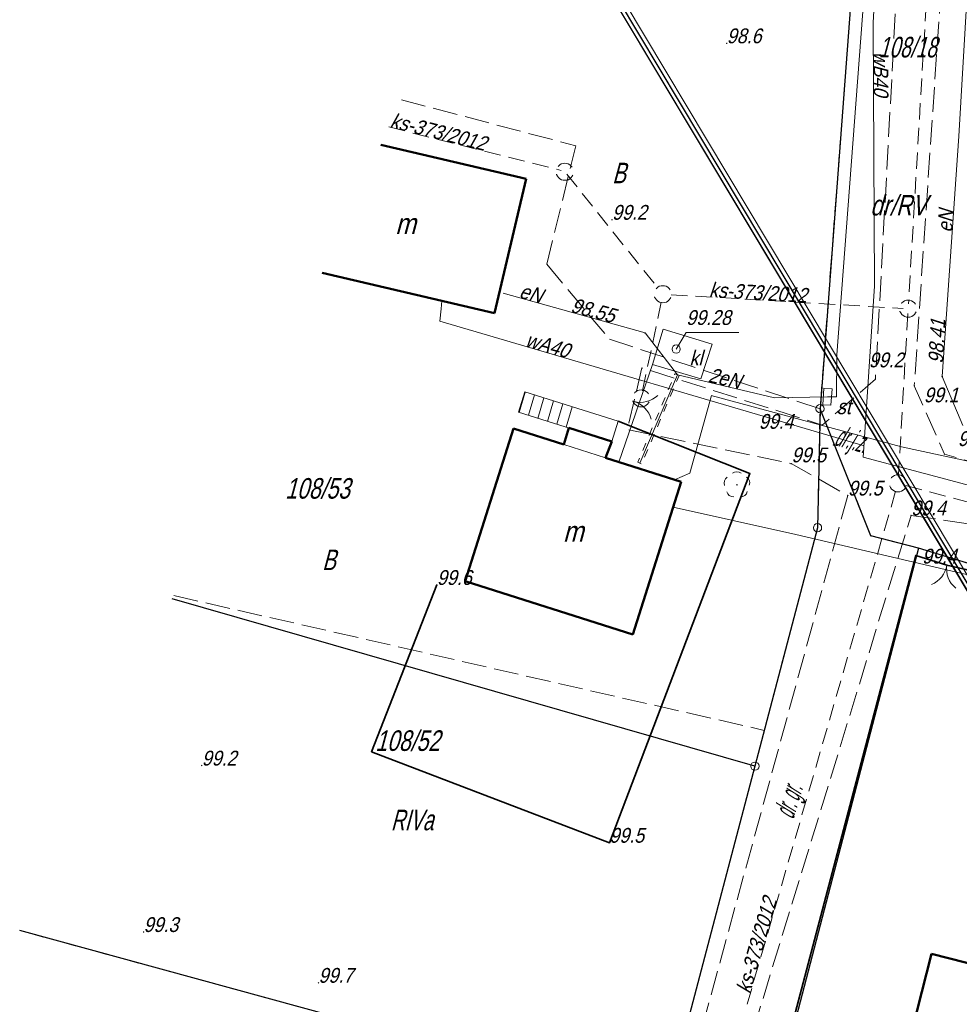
# Model space of a CAD drawing. Extents: x 6530721 to 6531385, y 5978377 to 5979143.
# Tile 23 of 146: x 6530736 to 6530793, y 5978850 to 5978910. Entities that reach past the tile are written whole.
import ezdxf
from ezdxf.enums import TextEntityAlignment as Align

# ---------------------------------------------------------------- set-up
doc = ezdxf.new("R2010")
doc.units = 0
for name, pattern in [('AB_rokocin 2014-08-13 AC2004$0$0.5_0.5', [1, 0.5, -0.5]), ('AB_rokocin 2014-08-13 AC2004$0$1.0_0.5', [1.5, 1, -0.5]), ('AB_rokocin 2014-08-13 AC2004$0$1.5_0.5', [2, 1.5, -0.5]), ('AB_rokocin 2014-08-13 AC2004$0$l217_500', [2, 1.5, -0.5]), ('AB_rokocin 2014-08-13 AC2004$0$l219_500', [0])]:
    doc.linetypes.add(name, pattern=pattern)
for name, color, linetype, lineweight in [('AB-wymiarowa', 7, 'Continuous', 30), ('AB_rokocin 2014-08-13 AC2004$0$!arkusz4', 7, 'Continuous', 18), ('AB_rokocin 2014-08-13 AC2004$0$202-Punkt graniczny stabilizowany trwale', 7, 'Continuous', 18), ('AB_rokocin 2014-08-13 AC2004$0$203-Punkt załamania granicy działki nie stabilizowany', 7, 'Continuous', 18), ('AB_rokocin 2014-08-13 AC2004$0$209-Opis konturu klasyfikacyjnego', 7, 'Continuous', 18), ('AB_rokocin 2014-08-13 AC2004$0$211-Nr działki', 7, 'Continuous', 18), ('AB_rokocin 2014-08-13 AC2004$0$217-Granica konturu klasyfikcyjnego', 7, 'Continuous', 18), ('AB_rokocin 2014-08-13 AC2004$0$219-Linia granicy', 7, 'Continuous', 18), ('AB_rokocin 2014-08-13 AC2004$0$312-Budynek', 7, 'Continuous', 18), ('AB_rokocin 2014-08-13 AC2004$0$312-Numer ewidencyjny budynku-Atr124', 7, 'Continuous', 18), ('AB_rokocin 2014-08-13 AC2004$0$320-część budynku wyodrębniona ze względu na liczbę kondygnacji naziemnych (powierzchnia)', 7, 'Continuous', 18), ('AB_rokocin 2014-08-13 AC2004$0$352-schody (powierzchnia)', 7, 'Continuous', 18), ('AB_rokocin 2014-08-13 AC2004$0$432-Jezdnia', 7, 'Continuous', 18), ('AB_rokocin 2014-08-13 AC2004$0$621-Punkt rzędnej przewodu-SWPOD', 7, 'Continuous', 18), ('AB_rokocin 2014-08-13 AC2004$0$625-Punkt rzędnej przewodu-SEPOD', 7, 'Continuous', 18), ('AB_rokocin 2014-08-13 AC2004$0$625-Punkt rzędnej przewodu-SEPOD-Atr2', 7, 'Continuous', 18), ('AB_rokocin 2014-08-13 AC2004$0$685-Osadnik kanal. lokalnej szambo - obrys-SK', 7, 'Continuous', 18), ('AB_rokocin 2014-08-13 AC2004$0$685-Osadnik kanal. lokalnej szambo - obrys-SK-Atr17', 7, 'Continuous', 18), ('AB_rokocin 2014-08-13 AC2004$0$905-Brama w ogrodzeniu', 7, 'Continuous', 18), ('AB_rokocin 2014-08-13 AC2004$0$drzewo liściaste (punkt)', 7, 'Continuous', 18), ('AB_rokocin 2014-08-13 AC2004$0$jezdnia (powierzchnia)', 7, 'Continuous', 18), ('AB_rokocin 2014-08-13 AC2004$0$ogrodzenie trwałe (linia)', 7, 'Continuous', 18), ('AB_rokocin 2014-08-13 AC2004$0$przepust (powierzchnia)', 7, 'Continuous', 18), ('AB_rokocin 2014-08-13 AC2004$0$przewód elektroenergetyczny (linia)-SEPOD', 7, 'Continuous', 18), ('AB_rokocin 2014-08-13 AC2004$0$przewód elektroenergetyczny (linia)-SEPOD-Atr1', 7, 'Continuous', 18), ('AB_rokocin 2014-08-13 AC2004$0$przewód kanalizacyjny (linia)-SK', 7, 'Continuous', 18), ('AB_rokocin 2014-08-13 AC2004$0$przewód kanalizacyjny - projektowany (linia)-SK', 7, 'Continuous', 18), ('AB_rokocin 2014-08-13 AC2004$0$przewód kanalizacyjny - projektowany (linia)-SK-Atr1', 7, 'Continuous', 18), ('AB_rokocin 2014-08-13 AC2004$0$przewód telekomunikacyjny (linia)-STPOD', 7, 'Continuous', 18), ('AB_rokocin 2014-08-13 AC2004$0$przewód wodociągowy (linia)-SW', 7, 'Continuous', 18), ('AB_rokocin 2014-08-13 AC2004$0$przewód wodociągowy (linia)-SW-Atr1', 7, 'Continuous', 18), ('AB_rokocin 2014-08-13 AC2004$0$punkt wysokościowy naturalny', 7, 'Continuous', 18), ('AB_rokocin 2014-08-13 AC2004$0$punkt wysokościowy naturalny-Atr2', 7, 'Continuous', 18), ('AB_rokocin 2014-08-13 AC2004$0$szafa sterownicza (punkt)-SE', 7, 'Continuous', 18), ('AB_rokocin 2014-08-13 AC2004$0$szafa sterownicza (punkt)-SE-Atr17', 7, 'Continuous', 18), ('AB_rokocin 2014-08-13 AC2004$0$właz (punkt)-SK', 7, 'Continuous', 18), ('AB_rokocin 2014-08-13 AC2004$0$właz (punkt)-SK-Atr2', 7, 'Continuous', 18)]:
    doc.layers.add(name, color=color, linetype=linetype, lineweight=lineweight)
doc.styles.add('AB_rokocin 2014-08-13 AC2004$0$Standard', font='txt')
doc.linetypes.add('AB_rokocin 2014-08-13 AC2004$0$902-500', pattern='A,3.75,0,[1,ksztalty.shx,S=0.5,R=0,X=0,Y=0],3.75', length=7.5)

# ---------------------------------------------------------------- blocks, each defined once
blk = doc.blocks.new('AB_rokocin 2014-08-13 AC2004$0$PW01')
at = {"linetype": 'Continuous', "lineweight": 13}
h = blk.add_hatch(color=0, dxfattribs=at)
edge = h.paths.add_edge_path()
edge.add_arc((0, 0), 0.045, 0, 360)
blk = doc.blocks.new('AB_rokocin 2014-08-13 AC2004$0$905')
at = {"color": 0, "linetype": 'Continuous', "lineweight": 0}
for centre, start, end in [((-1.5, 0), 0, 60), ((1.5, 0), 120, 180)]:
    blk.add_arc(centre, 1.5, start, end, dxfattribs=at)
blk = doc.blocks.new('AB_rokocin 2014-08-13 AC2004$0$621')
at = {"linetype": 'Continuous', "lineweight": 0}
h = blk.add_hatch(color=0, dxfattribs=at)
edge = h.paths.add_edge_path()
edge.add_arc((0, 0), 0.05, 0, 360)
blk = doc.blocks.new('AB_rokocin 2014-08-13 AC2004$0$US22')
at = {"color": 0, "linetype": 'Continuous', "lineweight": 13}
blk.add_circle((0, 0), 0.25, dxfattribs=at)
blk = doc.blocks.new('AB_rokocin 2014-08-13 AC2004$0$OP021')
at = {"linetype": 'Continuous', "lineweight": 13}
h = blk.add_hatch(color=0, dxfattribs=at)
edge = h.paths.add_edge_path()
edge.add_arc((0, 0), 0.05, 0, 360)
at = {"color": 0, "linetype": 'Continuous', "lineweight": 13}
for centre, start, end in [((0, 0.4), 49.272, 130.728), ((-0.38, 0.124), 121.308, 202.548), ((0.38, 0.124), 337.452, 58.692), ((-0.235, -0.324), 193.221, 274.871), ((0.235, -0.324), 265.129, 346.779)]:
    blk.add_arc(centre, 0.4, start, end, dxfattribs=at)
blk = doc.blocks.new('AB_rokocin 2014-08-13 AC2004$0$US19')
at = {"color": 0, "linetype": 'Continuous', "lineweight": 13}
for p, q in [((-0.5, -0.25), (-0.5, 0.25)), ((-0.5, 0.25), (0.5, 0.25)), ((0.5, -0.25), (0.5, 0.25)), ((-0.5, -0.25), (0.5, -0.25))]:
    blk.add_line(p, q, dxfattribs=at)
blk = doc.blocks.new('AB_rokocin 2014-08-13 AC2004$0$202')
at = {"color": 0, "linetype": 'Continuous', "lineweight": 0}
blk.add_circle((0, 0), 0.25, dxfattribs=at)
blk = doc.blocks.new('AB_rokocin 2014-08-13 AC2004$0$203')
at = {"linetype": 'Continuous', "lineweight": 0}
h = blk.add_hatch(color=0, dxfattribs=at)
edge = h.paths.add_edge_path()
edge.add_arc((0, 0), 0.045, 0, 360)
blk = doc.blocks.new('AB_rokocin 2014-08-13 AC2004')
at = {"layer": 'AB_rokocin 2014-08-13 AC2004$0$!arkusz4', "color": 7, "linetype": 'Continuous', "lineweight": 0}
blk.add_lwpolyline([(6531015.946, 5978502.881), (6530759.65, 5978931.7), (6530925.765, 5979030.983), (6531182.061, 5978602.165)], close=True, dxfattribs=at)
blk.add_lwpolyline([(6530759.65, 5978931.7), (6530925.765, 5979030.983), (6531182.061, 5978602.165), (6531016.032, 5978503.224), (6530759.65, 5978931.7)], dxfattribs=at)
blk.add_lwpolyline([(6530759.65, 5978931.7), (6530925.765, 5979030.983), (6531182.061, 5978602.165), (6531016.032, 5978503.224), (6530759.65, 5978931.7)], dxfattribs=at)
at = {"layer": 'AB_rokocin 2014-08-13 AC2004$0$!arkusz4', "color": 7, "linetype": 'Continuous', "lineweight": 30}
blk.add_lwpolyline([(6531016.032, 5978503.224), (6530759.993, 5978931.613), (6530925.679, 5979030.64), (6531181.745, 5978602.254)], close=True, dxfattribs=at)
at = {"layer": 'AB_rokocin 2014-08-13 AC2004$0$!arkusz4', "color": 7, "linetype": 'Continuous', "lineweight": 18}
blk.add_lwpolyline([(6531016.118, 5978503.567), (6530760.336, 5978931.527), (6530925.593, 5979030.297), (6531181.375, 5978602.338)], close=True, dxfattribs=at)
at = {"layer": 'AB_rokocin 2014-08-13 AC2004$0$217-Granica konturu klasyfikcyjnego', "color": 3, "linetype": 'AB_rokocin 2014-08-13 AC2004$0$l217_500', "lineweight": 18, "flags": 128}
for points in [[(6530784.62, 5978886.03), (6530786.48, 5978910.57)], [(6530784.62, 5978886.03), (6530786.48, 5978910.57)], [(6530759.162, 5978904.826), (6530769.77, 5978902.03)], [(6530768, 5978894.82), (6530769.77, 5978902.03)], [(6530768, 5978894.82), (6530771.81, 5978890.27)], [(6530771.81, 5978890.27), (6530784.62, 5978886.03)], [(6530784.47, 5978878.79), (6530784.62, 5978886.03)], [(6530784.47, 5978878.79), (6530784.62, 5978886.03)], [(6530784.62, 5978886.03), (6530787.72, 5978878.29)], [(6530784.62, 5978886.03), (6530787.72, 5978878.29)], [(6530781.23, 5978866.46), (6530784.47, 5978878.79)], [(6530787.72, 5978878.29), (6530790.61, 5978877.54)], [(6530787.72, 5978878.29), (6530790.61, 5978877.54)], [(6530780, 5978836.87), (6530790.61, 5978877.54)], [(6530780, 5978836.87), (6530790.61, 5978877.54)], [(6530790.61, 5978877.54), (6530812.13, 5978870.95)], [(6530790.61, 5978877.54), (6530812.13, 5978870.95)], [(6530745.311, 5978874.663), (6530781.23, 5978866.46)], [(6530780.66, 5978864.28), (6530781.23, 5978866.46)], [(6530776.08, 5978846.85), (6530780.66, 5978864.28)], [(6530776.08, 5978846.85), (6530780.66, 5978864.28)], [(6530735.947, 5978854.272), (6530772.27, 5978844.35)], [(6530735.947, 5978854.272), (6530772.27, 5978844.35)]]:
    blk.add_lwpolyline(points, dxfattribs=at)
at = {"layer": 'AB_rokocin 2014-08-13 AC2004$0$219-Linia granicy', "color": 92, "linetype": 'AB_rokocin 2014-08-13 AC2004$0$l219_500', "lineweight": 30, "flags": 128}
for points in [[(6530786.48, 5978910.57), (6530784.62, 5978886.03)], [(6530786.48, 5978910.57), (6530784.62, 5978886.03)], [(6530784.62, 5978886.03), (6530784.47, 5978878.79)], [(6530784.62, 5978886.03), (6530784.47, 5978878.79)], [(6530787.72, 5978878.29), (6530784.62, 5978886.03)], [(6530787.72, 5978878.29), (6530784.62, 5978886.03)], [(6530784.47, 5978878.79), (6530780.66, 5978864.28)], [(6530790.61, 5978877.54), (6530787.72, 5978878.29)], [(6530790.61, 5978877.54), (6530787.72, 5978878.29)], [(6530790.61, 5978877.54), (6530780, 5978836.87)], [(6530790.61, 5978877.54), (6530780, 5978836.87)], [(6530812.13, 5978870.95), (6530790.61, 5978877.54)], [(6530812.13, 5978870.95), (6530790.61, 5978877.54)], [(6530780.66, 5978864.28), (6530745.224, 5978874.473)], [(6530780.66, 5978864.28), (6530776.08, 5978846.85)], [(6530780.66, 5978864.28), (6530776.08, 5978846.85)], [(6530772.27, 5978844.35), (6530735.947, 5978854.272)], [(6530772.27, 5978844.35), (6530735.947, 5978854.272)]]:
    blk.add_lwpolyline(points, dxfattribs=at)
at = {"layer": 'AB_rokocin 2014-08-13 AC2004$0$312-Budynek', "color": 250, "linetype": 'Continuous', "lineweight": 50, "flags": 128}
for points in [[(6530757.91, 5978902.099), (6530766.75, 5978900.02)], [(6530766.75, 5978900.02), (6530764.83, 5978891.84)], [(6530764.83, 5978891.84), (6530754.332, 5978894.308)], [(6530763.03, 5978875.54), (6530765.98, 5978884.82)], [(6530765.98, 5978884.82), (6530769.03, 5978883.86)], [(6530769.03, 5978883.86), (6530769.34, 5978884.86)], [(6530769.34, 5978884.86), (6530771.95, 5978884.04)], [(6530771.95, 5978884.04), (6530771.57, 5978883.04)], [(6530771.57, 5978883.04), (6530776.18, 5978881.58)], [(6530776.18, 5978881.58), (6530773.23, 5978872.3)], [(6530773.23, 5978872.3), (6530763.03, 5978875.54)], [(6530788.72, 5978842.34), (6530791.4, 5978852.86)], [(6530791.4, 5978852.86), (6530801.83, 5978850.21)]]:
    blk.add_lwpolyline(points, dxfattribs=at)
at = {"layer": 'AB_rokocin 2014-08-13 AC2004$0$320-część budynku wyodrębniona ze względu na liczbę kondygnacji naziemnych (powierzchnia)', "color": 7, "linetype": 'Continuous', "lineweight": 18, "flags": 128}
blk.add_lwpolyline([(6530769.03, 5978883.86), (6530771.57, 5978883.04), (6530771.95, 5978884.04), (6530769.34, 5978884.86)], close=True, dxfattribs=at)
at = {"layer": 'AB_rokocin 2014-08-13 AC2004$0$352-schody (powierzchnia)', "color": 252, "linetype": 'Continuous', "lineweight": 18}
for p, q in [((6530766.66, 5978887.05), (6530766.28, 5978885.82)), ((6530766.68, 5978887.04), (6530766.32, 5978885.81)), ((6530772.34, 5978885.27), (6530766.66, 5978887.05)), ((6530767.26, 5978886.87), (6530766.89, 5978885.63)), ((6530767.83, 5978886.69), (6530767.46, 5978885.44)), ((6530768.41, 5978886.51), (6530768.04, 5978885.26)), ((6530768.97, 5978886.33), (6530768.61, 5978885.09)), ((6530769.55, 5978886.15), (6530769.18, 5978884.91)), ((6530766.28, 5978885.82), (6530771.95, 5978884.04)), ((6530771.95, 5978884.04), (6530772.34, 5978885.27))]:
    blk.add_line(p, q, dxfattribs=at)
at = {"layer": 'AB_rokocin 2014-08-13 AC2004$0$685-Osadnik kanal. lokalnej szambo - obrys-SK', "color": 7, "linetype": 'Continuous', "lineweight": 18, "flags": 128}
blk.add_lwpolyline([(6530775.08, 5978890.88), (6530778.07, 5978889.97), (6530777.37, 5978887.85), (6530774.44, 5978888.73)], close=True, dxfattribs=at)
at = {"layer": 'AB_rokocin 2014-08-13 AC2004$0$jezdnia (powierzchnia)', "color": 252, "linetype": 'AB_rokocin 2014-08-13 AC2004$0$1.5_0.5', "lineweight": 18, "flags": 128}
for points in [[(6530780.401, 5978951.078), (6530787.3, 5978949.62), (6530789.59, 5978947.57), (6530791.08, 5978944.27), (6530790.77, 5978939.03), (6530787.99, 5978887.83), (6530784.76, 5978885.04), (6530773.79, 5978888.52), (6530772.89, 5978884.77), (6530782.87, 5978882.69), (6530786.31, 5978880.75)], [(6530840.4, 5978940.07), (6530814.16, 5978946.58), (6530801.22, 5978947.9), (6530797.15, 5978946.28), (6530794.78, 5978942.62), (6530793.79, 5978938.4), (6530790.35, 5978887.43), (6530792.19, 5978883.27), (6530798.65, 5978881.37)], [(6530786.31, 5978880.75), (6530777.09, 5978847.05), (6530774.18, 5978844.34), (6530771.81, 5978843.7)], [(6530779.06, 5978842.43), (6530780.67, 5978848.57), (6530790.16, 5978879.54)], [(6530790.16, 5978879.54), (6530797.67, 5978878.45)]]:
    blk.add_lwpolyline(points, dxfattribs=at)
at = {"layer": 'AB_rokocin 2014-08-13 AC2004$0$ogrodzenie trwałe (linia)', "color": 252, "linetype": 'AB_rokocin 2014-08-13 AC2004$0$902-500', "lineweight": 35, "flags": 128}
blk.add_lwpolyline([(6530772.34, 5978885.27), (6530780.36, 5978882.09), (6530771.81, 5978859.62), (6530757.35, 5978865.16), (6530761.32, 5978875.31)], dxfattribs=at)
blk.add_lwpolyline([(6530790.44, 5978877.11), (6530792.34, 5978876.51), (6530793.48, 5978876.24), (6530808.06, 5978872.47), (6530811.45, 5978871.61), (6530800.89, 5978830.73), (6530798.87, 5978831.34), (6530797.9, 5978831.62), (6530785.22, 5978835.1), (6530781.81, 5978836.06), (6530779.78, 5978836.64)], close=True, dxfattribs=at)
at = {"layer": 'AB_rokocin 2014-08-13 AC2004$0$przepust (powierzchnia)', "color": 7, "linetype": 'AB_rokocin 2014-08-13 AC2004$0$0.5_0.5', "lineweight": 18, "flags": 128}
blk.add_lwpolyline([(6530775.95, 5978888.1), (6530776.05, 5978888.06), (6530773.77, 5978882.66), (6530773.66, 5978882.72), (6530773.54, 5978882.77), (6530775.8, 5978888.15)], close=True, dxfattribs=at)
at = {"layer": 'AB_rokocin 2014-08-13 AC2004$0$przewód elektroenergetyczny (linia)-SEPOD', "color": 1, "linetype": 'Continuous', "lineweight": 18, "flags": 128}
for points in [[(6530787.56, 5978949.55), (6530790.15, 5978945.81), (6530788.63, 5978928.64), (6530787.53, 5978914.19), (6530787.31, 5978911.29), (6530785.65, 5978889.32), (6530785.63, 5978886.76), (6530785.07, 5978886.76)], [(6530793.3, 5978885.01), (6530792.05, 5978887.99), (6530793.06, 5978902.61), (6530793.84, 5978915.8)], [(6530775.95, 5978888.1), (6530773.98, 5978890.64), (6530765.34, 5978893.06)], [(6530775.95, 5978888.1), (6530773.66, 5978882.72)], [(6530785.07, 5978886.76), (6530781.86, 5978886.7), (6530775.95, 5978888.1)]]:
    blk.add_lwpolyline(points, dxfattribs=at)
at = {"layer": 'AB_rokocin 2014-08-13 AC2004$0$przewód kanalizacyjny (linia)-SK', "color": 34, "linetype": 'Continuous', "lineweight": 18, "flags": 128}
blk.add_lwpolyline([(6530772.39, 5978882.78), (6530774.44, 5978888.73)], dxfattribs=at)
at = {"layer": 'AB_rokocin 2014-08-13 AC2004$0$przewód kanalizacyjny - projektowany (linia)-SK', "color": 32, "linetype": 'AB_rokocin 2014-08-13 AC2004$0$1.0_0.5', "lineweight": 18, "flags": 128}
for points in [[(6530793.55, 5978952.54), (6530790, 5978892.41)], [(6530758.405, 5978903.177), (6530768.88, 5978900.53)], [(6530769.22, 5978900.31), (6530774.75, 5978893.39)], [(6530775.56, 5978892.97), (6530789.68, 5978892.13)], [(6530774.96, 5978892.51), (6530773.77, 5978886.85)], [(6530789.96, 5978891.82), (6530789.39, 5978881.99)], [(6530789.84, 5978881.36), (6530816.2, 5978874.29)], [(6530789.22, 5978881.01), (6530777.62, 5978840.92)]]:
    blk.add_lwpolyline(points, dxfattribs=at)
for points in [[(6530769.41, 5978900.03), (6530769.32, 5978899.97), (6530769.21, 5978899.94), (6530769.1, 5978899.93), (6530769, 5978899.94), (6530768.89, 5978899.97), (6530768.8, 5978900.03), (6530768.71, 5978900.1), (6530768.65, 5978900.19), (6530768.6, 5978900.28), (6530768.58, 5978900.39), (6530768.58, 5978900.5), (6530768.6, 5978900.61), (6530768.65, 5978900.71), (6530768.71, 5978900.8), (6530768.79, 5978900.87), (6530768.88, 5978900.93), (6530768.99, 5978900.96), (6530769.1, 5978900.97), (6530769.2, 5978900.96), (6530769.31, 5978900.93), (6530769.4, 5978900.87), (6530769.49, 5978900.8), (6530769.55, 5978900.71), (6530769.6, 5978900.62), (6530769.62, 5978900.51), (6530769.62, 5978900.4), (6530769.6, 5978900.29), (6530769.55, 5978900.19), (6530769.49, 5978900.1)], [(6530775.37, 5978892.58), (6530775.28, 5978892.52), (6530775.17, 5978892.49), (6530775.06, 5978892.48), (6530774.96, 5978892.49), (6530774.85, 5978892.52), (6530774.76, 5978892.58), (6530774.67, 5978892.65), (6530774.61, 5978892.74), (6530774.56, 5978892.83), (6530774.54, 5978892.94), (6530774.54, 5978893.05), (6530774.56, 5978893.16), (6530774.61, 5978893.26), (6530774.67, 5978893.35), (6530774.75, 5978893.42), (6530774.84, 5978893.48), (6530774.95, 5978893.51), (6530775.06, 5978893.52), (6530775.16, 5978893.51), (6530775.27, 5978893.48), (6530775.36, 5978893.42), (6530775.45, 5978893.35), (6530775.51, 5978893.26), (6530775.56, 5978893.17), (6530775.58, 5978893.06), (6530775.58, 5978892.95), (6530775.56, 5978892.84), (6530775.51, 5978892.74), (6530775.45, 5978892.65)], [(6530790.29, 5978891.7), (6530790.2, 5978891.64), (6530790.09, 5978891.61), (6530789.98, 5978891.6), (6530789.88, 5978891.61), (6530789.77, 5978891.64), (6530789.68, 5978891.7), (6530789.59, 5978891.77), (6530789.53, 5978891.86), (6530789.48, 5978891.95), (6530789.46, 5978892.06), (6530789.46, 5978892.17), (6530789.48, 5978892.28), (6530789.53, 5978892.38), (6530789.59, 5978892.47), (6530789.67, 5978892.54), (6530789.76, 5978892.6), (6530789.87, 5978892.63), (6530789.98, 5978892.64), (6530790.08, 5978892.63), (6530790.19, 5978892.6), (6530790.28, 5978892.54), (6530790.37, 5978892.47), (6530790.43, 5978892.38), (6530790.48, 5978892.29), (6530790.5, 5978892.18), (6530790.5, 5978892.07), (6530790.48, 5978891.96), (6530790.43, 5978891.86), (6530790.37, 5978891.77)], [(6530774.05, 5978886.24), (6530773.96, 5978886.18), (6530773.85, 5978886.15), (6530773.74, 5978886.14), (6530773.64, 5978886.15), (6530773.53, 5978886.18), (6530773.44, 5978886.24), (6530773.35, 5978886.31), (6530773.29, 5978886.4), (6530773.24, 5978886.49), (6530773.22, 5978886.6), (6530773.22, 5978886.71), (6530773.24, 5978886.82), (6530773.29, 5978886.92), (6530773.35, 5978887.01), (6530773.43, 5978887.08), (6530773.52, 5978887.14), (6530773.63, 5978887.17), (6530773.74, 5978887.18), (6530773.84, 5978887.17), (6530773.95, 5978887.14), (6530774.04, 5978887.08), (6530774.13, 5978887.01), (6530774.19, 5978886.92), (6530774.24, 5978886.83), (6530774.26, 5978886.72), (6530774.26, 5978886.61), (6530774.24, 5978886.5), (6530774.19, 5978886.4), (6530774.13, 5978886.31)], [(6530789.67, 5978881.07), (6530789.58, 5978881.01), (6530789.47, 5978880.98), (6530789.36, 5978880.97), (6530789.26, 5978880.98), (6530789.15, 5978881.01), (6530789.06, 5978881.07), (6530788.97, 5978881.14), (6530788.91, 5978881.23), (6530788.86, 5978881.32), (6530788.84, 5978881.43), (6530788.84, 5978881.54), (6530788.86, 5978881.65), (6530788.91, 5978881.75), (6530788.97, 5978881.84), (6530789.05, 5978881.91), (6530789.14, 5978881.97), (6530789.25, 5978882), (6530789.36, 5978882.01), (6530789.46, 5978882), (6530789.57, 5978881.97), (6530789.66, 5978881.91), (6530789.75, 5978881.84), (6530789.81, 5978881.75), (6530789.86, 5978881.66), (6530789.88, 5978881.55), (6530789.88, 5978881.44), (6530789.86, 5978881.33), (6530789.81, 5978881.23), (6530789.75, 5978881.14)]]:
    blk.add_lwpolyline(points, close=True, dxfattribs=at)
at = {"layer": 'AB_rokocin 2014-08-13 AC2004$0$przewód telekomunikacyjny (linia)-STPOD', "color": 30, "linetype": 'Continuous', "lineweight": 18, "flags": 128}
for points in [[(6530775.77, 5978881.71), (6530776.71, 5978882.12), (6530778.02, 5978886.84)], [(6530778.01, 5978886.84), (6530789.57, 5978883.72), (6530804.26, 5978880.54), (6530819.93, 5978876.1), (6530828.47, 5978873.75), (6530841.36, 5978870.27), (6530853.16, 5978867.04), (6530866.96, 5978863.05), (6530886.55, 5978857.65), (6530890.78, 5978859.33)]]:
    blk.add_lwpolyline(points, dxfattribs=at)
at = {"layer": 'AB_rokocin 2014-08-13 AC2004$0$przewód wodociągowy (linia)-SW', "color": 5, "linetype": 'Continuous', "lineweight": 18, "flags": 128}
for points in [[(6530783.18, 5978936.27), (6530790.5, 5978935.35), (6530789.7, 5978922.75), (6530788.09, 5978915.39), (6530788.15, 5978915.11), (6530787.86, 5978909.51), (6530787.94, 5978893.48), (6530787.25, 5978883.09)], [(6530787.3, 5978883.78), (6530761.49, 5978891.35), (6530761.58, 5978892.12), (6530761.63, 5978892.6)], [(6530787.25, 5978883.09), (6530798.43, 5978880.1), (6530809.18, 5978877.43), (6530819.29, 5978874.52), (6530829.03, 5978871.4), (6530838.4, 5978869.27), (6530853.14, 5978865.96), (6530860.67, 5978864.13), (6530871.68, 5978860.55), (6530882.91, 5978858.02), (6530891.71, 5978856)], [(6530775.69, 5978880.05), (6530783.15, 5978878.38), (6530801.04, 5978874.17), (6530814.19, 5978870.69), (6530826.82, 5978867.44), (6530838.55, 5978864.45), (6530850.44, 5978861.45), (6530865.31, 5978857.75), (6530883.46, 5978853.12), (6530890.62, 5978851.55)]]:
    blk.add_lwpolyline(points, dxfattribs=at)
at = {"layer": 'AB_rokocin 2014-08-13 AC2004$0$właz (punkt)-SK-Atr2', "color": 34, "linetype": 'ByBlock', "flags": 128}
blk.add_lwpolyline([(6530775.87, 5978889.66), (6530776.48, 5978890.68), (6530779.68, 5978890.68)], dxfattribs=at)
at = {"layer": 'AB_rokocin 2014-08-13 AC2004$0$202-Punkt graniczny stabilizowany trwale', "color": 7, "linetype": 'Continuous', "lineweight": 18, "rotation": 171.887}
for p in [(6530784.62, 5978886.03), (6530784.47, 5978878.79), (6530780.66, 5978864.28)]:
    blk.add_blockref('AB_rokocin 2014-08-13 AC2004$0$202', p, dxfattribs=at)
at = {"layer": 'AB_rokocin 2014-08-13 AC2004$0$203-Punkt załamania granicy działki nie stabilizowany', "color": 7, "linetype": 'Continuous', "lineweight": 18, "rotation": 171.887}
for p in [(6530787.72, 5978878.29), (6530790.61, 5978877.54)]:
    blk.add_blockref('AB_rokocin 2014-08-13 AC2004$0$203', p, dxfattribs=at)
at = {"layer": 'AB_rokocin 2014-08-13 AC2004$0$621-Punkt rzędnej przewodu-SWPOD', "color": 5, "linetype": 'Continuous', "lineweight": 18}
blk.add_blockref('AB_rokocin 2014-08-13 AC2004$0$621', (6530785.44, 5978883.83), dxfattribs=at)
at = {"layer": 'AB_rokocin 2014-08-13 AC2004$0$625-Punkt rzędnej przewodu-SEPOD', "color": 1, "linetype": 'Continuous', "lineweight": 18}
for p, rotation in [((6530773.98, 5978890.64), 359.946), ((6530792.05, 5978887.99), 359.886)]:
    blk.add_blockref('AB_rokocin 2014-08-13 AC2004$0$621', p, dxfattribs=dict(at, rotation=rotation))
at = {"layer": 'AB_rokocin 2014-08-13 AC2004$0$905-Brama w ogrodzeniu', "color": 252, "linetype": 'Continuous', "lineweight": 35}
for p, rotation in [((6530773.3, 5978886.47), 254.444), ((6530792.33, 5978876.51), 171.405)]:
    blk.add_blockref('AB_rokocin 2014-08-13 AC2004$0$905', p, dxfattribs=dict(at, rotation=rotation))
at = {"layer": 'AB_rokocin 2014-08-13 AC2004$0$drzewo liściaste (punkt)', "color": 94, "linetype": 'Continuous', "lineweight": 13, "rotation": 0.297}
blk.add_blockref('AB_rokocin 2014-08-13 AC2004$0$OP021', (6530779.57, 5978881.4), dxfattribs=at)
at = {"layer": 'AB_rokocin 2014-08-13 AC2004$0$punkt wysokościowy naturalny', "color": 7, "linetype": 'Continuous', "lineweight": 13}
for p in [(6530778.95, 5978908.27), (6530771.97, 5978897.53), (6530787.99, 5978887.83), (6530790.35, 5978887.43), (6530784.76, 5978885.04), (6530792.19, 5978883.27), (6530782.87, 5978882.69), (6530786.31, 5978880.75), (6530790.16, 5978879.54), (6530790.44, 5978877.11), (6530761.32, 5978875.31), (6530747.02, 5978864.32), (6530771.81, 5978859.62), (6530743.48, 5978854.19), (6530754.12, 5978851.1)]:
    blk.add_blockref('AB_rokocin 2014-08-13 AC2004$0$PW01', p, dxfattribs=at)
at = {"layer": 'AB_rokocin 2014-08-13 AC2004$0$szafa sterownicza (punkt)-SE', "color": 7, "linetype": 'Continuous', "lineweight": 18, "rotation": 86.38399999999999}
blk.add_blockref('AB_rokocin 2014-08-13 AC2004$0$US19', (6530785.07, 5978886.76), dxfattribs=at)
at = {"layer": 'AB_rokocin 2014-08-13 AC2004$0$właz (punkt)-SK', "color": 7, "linetype": 'Continuous', "lineweight": 18}
blk.add_blockref('AB_rokocin 2014-08-13 AC2004$0$US22', (6530775.87, 5978889.66), dxfattribs=at)
at = {"layer": 'AB_rokocin 2014-08-13 AC2004$0$209-Opis konturu klasyfikacyjnego', "color": 3, "linetype": 'Continuous', "lineweight": 20, "style": 'AB_rokocin 2014-08-13 AC2004$0$Standard', "oblique": 15}
for s, width, p in [('B', 0.741, (6530771.98, 5978899.75)), ('dr/RV', 0.802, (6530787.67, 5978897.79)), ('B', 0.741, (6530754.34, 5978876.21)), ('RIVa', 0.693, (6530758.52, 5978860.38))]:
    blk.add_text(s, height=1.25, dxfattribs=dict(at, width=width)).set_placement(p)
at = {"layer": 'AB_rokocin 2014-08-13 AC2004$0$211-Nr działki', "color": 92, "linetype": 'Continuous', "lineweight": 30, "style": 'AB_rokocin 2014-08-13 AC2004$0$Standard', "oblique": 15}
for s, width, p in [('108/18', 0.688, (6530788.19, 5978907.41)), ('108/53', 0.769, (6530752.09, 5978880.56)), ('108/52', 0.767, (6530757.57, 5978865.21))]:
    blk.add_text(s, height=1.25, dxfattribs=dict(at, width=width)).set_placement(p)
at = {"layer": 'AB_rokocin 2014-08-13 AC2004$0$312-Numer ewidencyjny budynku-Atr124', "color": 7, "linetype": 'ByBlock', "lineweight": 20, "style": 'AB_rokocin 2014-08-13 AC2004$0$Standard', "oblique": 15, "width": 0.896}
for p in [(6530759.41, 5978897.29), (6530769.61, 5978878.56)]:
    blk.add_text('m', height=1.25, dxfattribs=at).set_placement(p, align=Align.MIDDLE_CENTER)
at = {"layer": 'AB_rokocin 2014-08-13 AC2004$0$432-Jezdnia', "color": 7, "linetype": 'Continuous', "lineweight": 20, "style": 'AB_rokocin 2014-08-13 AC2004$0$Standard', "oblique": 15, "width": 0.467}
for s, rotation, p in [('dr.j.z.', 344.401, (6530785.44, 5978883.83)), ('dr. gr.', 73.043, (6530783, 5978861.01))]:
    blk.add_text(s, height=1.25, rotation=rotation, dxfattribs=at).set_placement(p)
at = {"layer": 'AB_rokocin 2014-08-13 AC2004$0$625-Punkt rzędnej przewodu-SEPOD-Atr2', "color": 1, "linetype": 'ByBlock', "lineweight": 20, "style": 'AB_rokocin 2014-08-13 AC2004$0$Standard', "oblique": 15, "width": 0.9}
for s, rotation, p in [('98.55', 345.125, (6530769.4, 5978891.93)), ('98.41', 86.848, (6530792.1, 5978888.76))]:
    blk.add_text(s, height=0.9, rotation=rotation, dxfattribs=at).set_placement(p)
at = {"layer": 'AB_rokocin 2014-08-13 AC2004$0$685-Osadnik kanal. lokalnej szambo - obrys-SK-Atr17', "color": 7, "linetype": 'ByBlock', "lineweight": 20, "style": 'AB_rokocin 2014-08-13 AC2004$0$Standard', "oblique": 15, "width": 0.9}
blk.add_text('kl', height=0.9, dxfattribs=at).set_placement((6530776.68, 5978888.67))
at = {"layer": 'AB_rokocin 2014-08-13 AC2004$0$przewód elektroenergetyczny (linia)-SEPOD-Atr1', "color": 1, "linetype": 'ByBlock', "lineweight": 20, "style": 'AB_rokocin 2014-08-13 AC2004$0$Standard', "oblique": 15, "width": 0.9}
for s, rotation, p in [('eN', 87.064, (6530792.66, 5978896.74)), ('eN', 345.068, (6530766.27, 5978892.8)), ('2eN', 347.391, (6530777.77, 5978887.67))]:
    blk.add_text(s, height=0.9, rotation=rotation, dxfattribs=at).set_placement(p)
at = {"layer": 'AB_rokocin 2014-08-13 AC2004$0$przewód kanalizacyjny - projektowany (linia)-SK-Atr1', "color": 34, "linetype": 'ByBlock', "lineweight": 20, "style": 'AB_rokocin 2014-08-13 AC2004$0$Standard', "oblique": 15, "width": 0.9}
for rotation, p in [(345.819, (6530758.42, 5978903.17)), (356.595, (6530777.85, 5978892.83)), (73.862, (6530780.36, 5978850.39))]:
    blk.add_text('ks-373/2012', height=0.9, rotation=rotation, dxfattribs=at).set_placement(p)
at = {"layer": 'AB_rokocin 2014-08-13 AC2004$0$przewód wodociągowy (linia)-SW-Atr1', "color": 5, "linetype": 'ByBlock', "lineweight": 20, "style": 'AB_rokocin 2014-08-13 AC2004$0$Standard', "oblique": 15, "width": 0.9}
for s, rotation, p in [('wB40', 270.286, (6530787.87, 5978907.76)), ('wA40', 344.389, (6530766.64, 5978889.83))]:
    blk.add_text(s, height=0.9, rotation=rotation, dxfattribs=at).set_placement(p)
at = {"layer": 'AB_rokocin 2014-08-13 AC2004$0$punkt wysokościowy naturalny-Atr2', "color": 252, "linetype": 'ByBlock', "lineweight": 20, "style": 'AB_rokocin 2014-08-13 AC2004$0$Standard', "oblique": 15, "width": 0.9}
for s, p in [('98.6', (6530778.95, 5978908.27)), ('99.2', (6530771.97, 5978897.53)), ('99.2', (6530787.58, 5978888.55)), ('99.1', (6530790.93, 5978886.42)), ('99.4', (6530780.89, 5978884.81)), ('99.3', (6530793, 5978883.76)), ('99.5', (6530782.88, 5978882.77)), ('99.5', (6530786.31, 5978880.75)), ('99.4', (6530790.16, 5978879.54)), ('99.4', (6530790.82, 5978876.61)), ('99.6', (6530761.32, 5978875.31)), ('99.2', (6530747.02, 5978864.32)), ('99.5', (6530771.81, 5978859.62)), ('99.3', (6530743.48, 5978854.19)), ('99.7', (6530754.12, 5978851.1))]:
    blk.add_text(s, height=0.9, dxfattribs=at).set_placement(p)
at = {"layer": 'AB_rokocin 2014-08-13 AC2004$0$szafa sterownicza (punkt)-SE-Atr17', "color": 7, "linetype": 'ByBlock', "lineweight": 20, "style": 'AB_rokocin 2014-08-13 AC2004$0$Standard', "oblique": 15, "width": 0.9}
blk.add_text('st', height=0.9, dxfattribs=at).set_placement((6530785.64, 5978885.7))
at = {"layer": 'AB_rokocin 2014-08-13 AC2004$0$właz (punkt)-SK-Atr2', "color": 34, "linetype": 'ByBlock', "lineweight": 20, "style": 'AB_rokocin 2014-08-13 AC2004$0$Standard', "oblique": 15, "width": 0.9}
blk.add_text('99.28', height=0.9, dxfattribs=at).set_placement((6530776.48, 5978891.13))

msp = doc.modelspace()

# ---------------------------------------------------------------- block references
at = {"layer": 'AB-wymiarowa'}
msp.add_blockref('AB_rokocin 2014-08-13 AC2004', (0, 0), dxfattribs=at)

doc.saveas('drawing.dxf')
